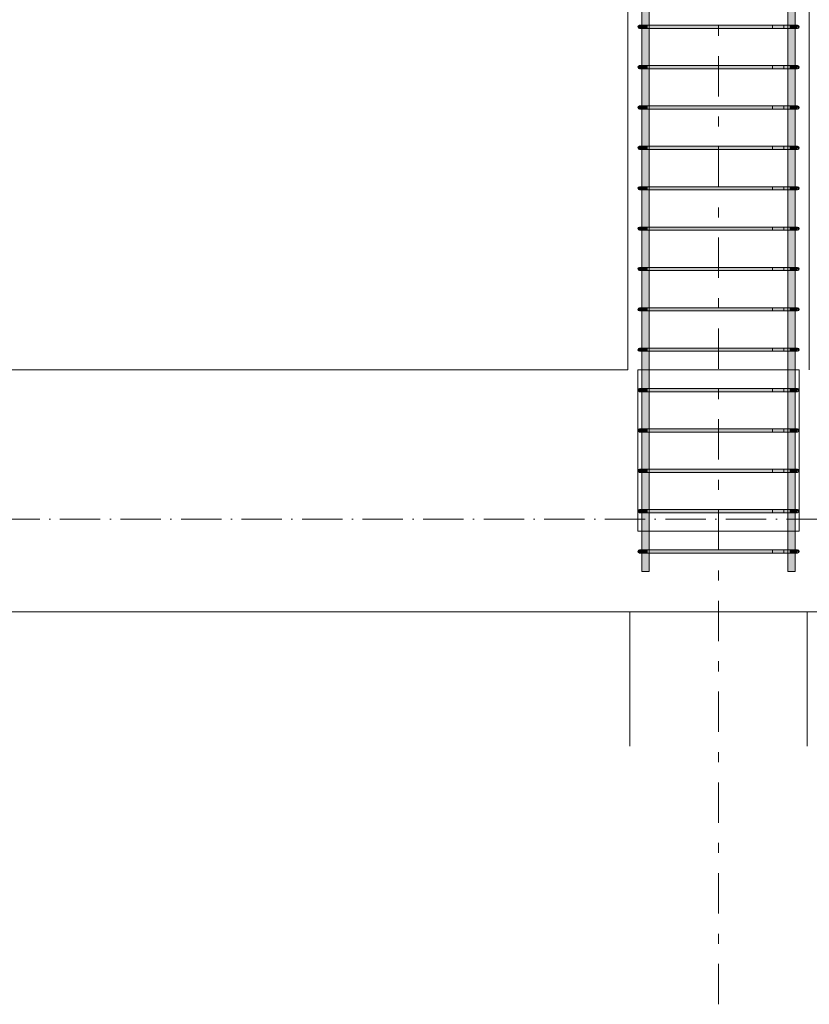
# Model space of a CAD drawing. Header units: millimetres. Extents: x -25607 to 9385, y 1894 to 10168.
# Tile 22 of 181: x -19703 to -17745, y 4798 to 7238. Entities that reach past the tile are written whole.
import ezdxf

# ---------------------------------------------------------------- set-up
doc = ezdxf.new("R2010")
doc.units = ezdxf.units.MM
doc.linetypes.add('Čerchovaná', pattern=[150, 100, -25, 0, -25])
doc.linetypes.add('Čára osnovy', pattern=[225, 100, -50, 25, -50])
for name, color, linetype, lineweight in [('A-FLOR-LEVL', 51, 'Continuous', 5), ('S-BEAM', 12, 'Continuous', 9), ('S-COLS', 52, 'Continuous', 9), ('S-GRID', 1, 'Continuous', 5), ('S-RBAR', 171, 'Continuous', 5)]:
    doc.layers.add(name, color=color, linetype=linetype, lineweight=lineweight)

msp = doc.modelspace()

# ---------------------------------------------------------------- hatches: boundary and pattern name
at = {"layer": 'S-RBAR'}
h = msp.add_hatch(color=7, dxfattribs=at)
h.paths.add_polyline_path([(-18150.1, 5870), (-18141.9, 5870), (-18141.9, 5916), (-18159.9, 5916), (-18159.9, 5870), (-18153.7, 5870)])
h.paths.add_polyline_path([(-18153.7, 5924), (-18141.9, 5924), (-18141.9, 6016), (-18159.9, 6016), (-18159.9, 5924), (-18156.9, 5924)])
h.paths.add_polyline_path([(-18141.9, 6024), (-18141.9, 6116), (-18159.9, 6116), (-18159.9, 6024), (-18146, 6024)])
h.paths.add_polyline_path([(-18159.9, 6124), (-18141.9, 6124), (-18141.9, 6216), (-18159.9, 6216), (-18159.9, 6171.7)])
h.paths.add_polyline_path([(-18159.9, 6224), (-18141.9, 6224), (-18141.9, 6316), (-18159.9, 6316), (-18159.9, 6232.9)])
h.paths.add_polyline_path([(-18159.9, 6324), (-18141.9, 6324), (-18141.9, 6416), (-18159.9, 6416), (-18159.9, 6324.7)])
h.paths.add_polyline_path([(-18141.9, 6424), (-18141.9, 6516), (-18159.9, 6516), (-18159.9, 6424), (-18146, 6424)])
h.paths.add_polyline_path([(-18159.9, 6524), (-18141.9, 6524), (-18141.9, 6616), (-18159.9, 6616), (-18159.9, 6538.8)])
h.paths.add_polyline_path([(-18159.9, 6624), (-18141.9, 6624), (-18141.9, 6716), (-18159.9, 6716), (-18159.9, 6661.2)])
h.paths.add_polyline_path([(-18141.9, 6724), (-18141.9, 6816), (-18159.9, 6816), (-18159.9, 6724), (-18146, 6724)])
h.paths.add_polyline_path([(-18159.9, 6824), (-18141.9, 6824), (-18141.9, 6916), (-18159.9, 6916), (-18159.9, 6844.7)])
h.paths.add_polyline_path([(-18159.9, 6924), (-18141.9, 6924), (-18141.9, 7016), (-18159.9, 7016), (-18159.9, 6936.5)])
h.paths.add_polyline_path([(-18159.9, 7024), (-18141.9, 7024), (-18141.9, 7116), (-18159.9, 7116), (-18159.9, 7028.3)])
h.paths.add_polyline_path([(-18159.9, 7124), (-18141.9, 7124), (-18141.9, 7216), (-18159.9, 7216), (-18159.9, 7150.7)])
h.paths.add_polyline_path([(-18159.9, 7224), (-18141.9, 7224), (-18141.9, 7316), (-18159.9, 7316), (-18159.9, 7242.4)])
h.paths.add_polyline_path([(-18159.9, 7324), (-18141.9, 7324), (-18141.9, 7416), (-18159.9, 7416), (-18159.9, 7334.2)])
h.paths.add_polyline_path([(-18153.7, 7424), (-18141.9, 7424), (-18141.9, 7516), (-18159.9, 7516), (-18159.9, 7424), (-18156.9, 7424)])
h.paths.add_polyline_path([(-18141.9, 7524), (-18141.9, 7616), (-18159.9, 7616), (-18159.9, 7524), (-18146, 7524)])
h.paths.add_polyline_path([(-18159.9, 7624), (-18141.9, 7624), (-18141.9, 7716), (-18159.9, 7716), (-18159.9, 7640.1)])
h.paths.add_polyline_path([(-18153.7, 7724), (-18141.9, 7724), (-18141.9, 7816), (-18159.9, 7816), (-18159.9, 7724), (-18156.9, 7724)])
h.paths.add_polyline_path([(-18141.9, 7824), (-18141.9, 7916), (-18159.9, 7916), (-18159.9, 7824), (-18146, 7824)])
h.paths.add_polyline_path([(-18159.9, 7924), (-18141.9, 7924), (-18141.9, 8016), (-18159.9, 8016), (-18159.9, 7946.1)])
h.paths.add_polyline_path([(-18159.9, 8024), (-18141.9, 8024), (-18141.9, 8116), (-18159.9, 8116), (-18159.9, 8037.8)])
h.paths.add_polyline_path([(-18159.9, 8124), (-18141.9, 8124), (-18141.9, 8216), (-18159.9, 8216), (-18159.9, 8129.6)])
h.paths.add_polyline_path([(-18146, 8224), (-18141.9, 8224), (-18141.9, 8316), (-18159.9, 8316), (-18159.9, 8224), (-18149.8, 8224)])
h.paths.add_polyline_path([(-18159.9, 8324), (-18141.9, 8324), (-18141.9, 8416), (-18159.9, 8416), (-18159.9, 8343.7)])
h.paths.add_polyline_path([(-18159.9, 8424), (-18141.9, 8424), (-18141.9, 8516), (-18159.9, 8516), (-18159.9, 8435.5)])
h.paths.add_polyline_path([(-18159.9, 8524), (-18141.9, 8524), (-18141.9, 8616), (-18159.9, 8616), (-18159.9, 8527.3)])
h.paths.add_polyline_path([(-18141.9, 8624), (-18141.9, 8660), (-18159.9, 8660), (-18159.9, 8624), (-18146, 8624)])
h = msp.add_hatch(color=7, dxfattribs=at)
h.paths.add_polyline_path([(-17791.1, 5870), (-17780.1, 5870), (-17780.1, 5916), (-17798.1, 5916), (-17798.1, 5870), (-17794, 5870)])
h.paths.add_polyline_path([(-17780.1, 5924), (-17780.1, 6016), (-17798.1, 6016), (-17798.1, 5924), (-17783.1, 5924)])
h.paths.add_polyline_path([(-17794, 6024), (-17780.1, 6024), (-17780.1, 6116), (-17798.1, 6116), (-17798.1, 6024)])
h.paths.add_polyline_path([(-17780.1, 6124), (-17780.1, 6216), (-17798.1, 6216), (-17798.1, 6124), (-17783.1, 6124)])
h.paths.add_polyline_path([(-17780.1, 6224), (-17780.1, 6316), (-17798.1, 6316), (-17798.1, 6224), (-17783.1, 6224)])
h.paths.add_polyline_path([(-17786.3, 6324), (-17780.1, 6324), (-17780.1, 6416), (-17798.1, 6416), (-17798.1, 6324), (-17790.2, 6324)])
h.paths.add_polyline_path([(-17790.2, 6424), (-17780.1, 6424), (-17780.1, 6516), (-17798.1, 6516), (-17798.1, 6424), (-17791.1, 6424)])
h.paths.add_polyline_path([(-17780.1, 6524), (-17780.1, 6616), (-17798.1, 6616), (-17798.1, 6524), (-17783.1, 6524)])
h.paths.add_polyline_path([(-17780.1, 6624), (-17780.1, 6716), (-17798.1, 6716), (-17798.1, 6624), (-17783.1, 6624)])
h.paths.add_polyline_path([(-17794, 6724), (-17780.1, 6724), (-17780.1, 6816), (-17798.1, 6816), (-17798.1, 6724)])
h.paths.add_polyline_path([(-17780.1, 6824), (-17780.1, 6916), (-17798.1, 6916), (-17798.1, 6824), (-17783.1, 6824)])
h.paths.add_polyline_path([(-17791.1, 6924), (-17780.1, 6924), (-17780.1, 7016), (-17798.1, 7016), (-17798.1, 6924), (-17794, 6924)])
h.paths.add_polyline_path([(-17780.1, 7024), (-17780.1, 7116), (-17798.1, 7116), (-17798.1, 7024), (-17783.1, 7024)])
h.paths.add_polyline_path([(-17798.1, 7124), (-17780.1, 7124), (-17780.1, 7216), (-17798.1, 7216), (-17798.1, 7150.7)])
h.paths.add_polyline_path([(-17780.1, 7224), (-17780.1, 7316), (-17798.1, 7316), (-17798.1, 7224), (-17783.1, 7224)])
h.paths.add_polyline_path([(-17790.2, 7324), (-17780.1, 7324), (-17780.1, 7416), (-17798.1, 7416), (-17798.1, 7324), (-17791.1, 7324)])
h.paths.add_polyline_path([(-17786.3, 7424), (-17780.1, 7424), (-17780.1, 7516), (-17798.1, 7516), (-17798.1, 7424), (-17790.2, 7424)])
h.paths.add_polyline_path([(-17783.1, 7524), (-17780.1, 7524), (-17780.1, 7616), (-17798.1, 7616), (-17798.1, 7524), (-17786.3, 7524)])
h.paths.add_polyline_path([(-17783.1, 7624), (-17780.1, 7624), (-17780.1, 7716), (-17798.1, 7716), (-17798.1, 7624), (-17786.3, 7624)])
h.paths.add_polyline_path([(-17780.1, 7724), (-17780.1, 7816), (-17798.1, 7816), (-17798.1, 7724), (-17783.1, 7724)])
h.paths.add_polyline_path([(-17794, 7824), (-17780.1, 7824), (-17780.1, 7916), (-17798.1, 7916), (-17798.1, 7824)])
h.paths.add_polyline_path([(-17780.1, 7924), (-17780.1, 8016), (-17798.1, 8016), (-17798.1, 7924), (-17783.1, 7924)])
h.paths.add_polyline_path([(-17791.1, 8024), (-17780.1, 8024), (-17780.1, 8116), (-17798.1, 8116), (-17798.1, 8024), (-17794, 8024)])
h.paths.add_polyline_path([(-17780.1, 8124), (-17780.1, 8216), (-17798.1, 8216), (-17798.1, 8124), (-17783.1, 8124)])
h.paths.add_polyline_path([(-17798.1, 8224), (-17780.1, 8224), (-17780.1, 8316), (-17798.1, 8316), (-17798.1, 8252)])
h.paths.add_polyline_path([(-17780.1, 8324), (-17780.1, 8416), (-17798.1, 8416), (-17798.1, 8324), (-17783.1, 8324)])
h.paths.add_polyline_path([(-17780.1, 8424), (-17780.1, 8516), (-17798.1, 8516), (-17798.1, 8424), (-17783.1, 8424)])
h.paths.add_polyline_path([(-17786.3, 8524), (-17780.1, 8524), (-17780.1, 8616), (-17798.1, 8616), (-17798.1, 8524), (-17790.2, 8524)])
h.paths.add_polyline_path([(-17783.1, 8624), (-17780.1, 8624), (-17780.1, 8660), (-17798.1, 8660), (-17798.1, 8624), (-17786.3, 8624)])
for points in [[(-18167, 7216.1), (-18166, 7224), (-18168, 7223.5), (-18169.5, 7222), (-18170, 7220), (-18169.5, 7218), (-18168, 7216.5)], [(-18165.2, 7216), (-18146, 7216), (-18146, 7224), (-18166, 7224), (-18166, 7216)], [(-18099.7, 7216), (-17794, 7216), (-17794, 7224), (-18146, 7224), (-18146, 7216), (-18138.3, 7216)], [(-17775.5, 7216), (-17774, 7216.1), (-17774, 7224), (-17794, 7224), (-17794, 7216), (-17777.7, 7216)], [(-17773, 7216.1), (-17772, 7216.5), (-17770.5, 7218), (-17770, 7220), (-17770.5, 7222), (-17772, 7223.5), (-17774, 7224), (-17773.3, 7219)], [(-18167, 7116.1), (-18166, 7124), (-18168, 7123.5), (-18169.5, 7122), (-18170, 7120), (-18169.5, 7118), (-18168, 7116.5)], [(-18165.2, 7116), (-18146, 7116), (-18146, 7124), (-18166, 7124), (-18166, 7116)], [(-18022.5, 7116), (-17794, 7116), (-17794, 7124), (-18146, 7124), (-18146, 7116), (-18099.7, 7116)], [(-17775.5, 7116), (-17774, 7116.1), (-17774, 7124), (-17794, 7124), (-17794, 7116), (-17777.7, 7116)], [(-17773, 7116.1), (-17772, 7116.5), (-17770.5, 7118), (-17770, 7120), (-17770.5, 7122), (-17772, 7123.5), (-17774, 7124), (-17773.3, 7119)], [(-18167, 7016.1), (-18166, 7024), (-18168, 7023.5), (-18169.5, 7022), (-18170, 7020), (-18169.5, 7018), (-18168, 7016.5)], [(-18165.2, 7016), (-18146, 7016), (-18146, 7024), (-18166, 7024), (-18166, 7016)], [(-18099.7, 7016), (-17794, 7016), (-17794, 7024), (-18146, 7024), (-18146, 7016), (-18138.3, 7016)], [(-17775.5, 7016), (-17774, 7016.1), (-17774, 7024), (-17794, 7024), (-17794, 7016), (-17777.7, 7016)], [(-17773, 7016.1), (-17772, 7016.5), (-17770.5, 7018), (-17770, 7020), (-17770.5, 7022), (-17772, 7023.5), (-17774, 7024), (-17773.3, 7019)], [(-18167, 6916.1), (-18166, 6924), (-18168, 6923.5), (-18169.5, 6922), (-18170, 6920), (-18169.5, 6918), (-18168, 6916.5)], [(-18149.8, 6916), (-18146, 6916), (-18146, 6924), (-18166, 6924), (-18166, 6916), (-18150.1, 6916)], [(-18099.7, 6916), (-17794, 6916), (-17794, 6924), (-18146, 6924), (-18146, 6916), (-18138.3, 6916)], [(-17775.5, 6916), (-17774, 6916.1), (-17774, 6924), (-17794, 6924), (-17794, 6916), (-17777.7, 6916)], [(-17773, 6916.1), (-17772, 6916.5), (-17770.5, 6918), (-17770, 6920), (-17770.5, 6922), (-17772, 6923.5), (-17774, 6924), (-17773.3, 6919)], [(-18167, 6816.1), (-18166, 6824), (-18168, 6823.5), (-18169.5, 6822), (-18170, 6820), (-18169.5, 6818), (-18168, 6816.5)], [(-18165.2, 6816), (-18146, 6816), (-18146, 6824), (-18166, 6824), (-18166, 6816)], [(-18022.5, 6816), (-17794, 6816), (-17794, 6824), (-18146, 6824), (-18146, 6816), (-18099.7, 6816)], [(-17775.5, 6816), (-17774, 6816.1), (-17774, 6824), (-17794, 6824), (-17794, 6816), (-17777.7, 6816)], [(-17773, 6816.1), (-17772, 6816.5), (-17770.5, 6818), (-17770, 6820), (-17770.5, 6822), (-17772, 6823.5), (-17774, 6824), (-17773.3, 6819)], [(-18167, 6716.1), (-18166, 6724), (-18168, 6723.5), (-18169.5, 6722), (-18170, 6720), (-18169.5, 6718), (-18168, 6716.5)], [(-18166, 6716), (-18146, 6716), (-18146, 6724), (-18166, 6724), (-18166, 6716.1)], [(-18099.7, 6716), (-17794, 6716), (-17794, 6724), (-18146, 6724), (-18146, 6716), (-18138.3, 6716)], [(-17775.5, 6716), (-17774, 6716.1), (-17774, 6724), (-17794, 6724), (-17794, 6716), (-17777.7, 6716)], [(-17773, 6716.1), (-17772, 6716.5), (-17770.5, 6718), (-17770, 6720), (-17770.5, 6722), (-17772, 6723.5), (-17774, 6724), (-17773.3, 6719)], [(-18167, 6616.1), (-18166, 6624), (-18168, 6623.5), (-18169.5, 6622), (-18170, 6620), (-18169.5, 6618), (-18168, 6616.5)], [(-18149.8, 6616), (-18146, 6616), (-18146, 6624), (-18166, 6624), (-18166, 6616), (-18150.1, 6616)], [(-18022.5, 6616), (-17794, 6616), (-17794, 6624), (-18146, 6624), (-18146, 6616), (-18099.7, 6616)], [(-17775.5, 6616), (-17774, 6616.1), (-17774, 6624), (-17794, 6624), (-17794, 6616), (-17777.7, 6616)], [(-17773, 6616.1), (-17772, 6616.5), (-17770.5, 6618), (-17770, 6620), (-17770.5, 6622), (-17772, 6623.5), (-17774, 6624), (-17773.3, 6619)], [(-18167, 6516.1), (-18166, 6524), (-18168, 6523.5), (-18169.5, 6522), (-18170, 6520), (-18169.5, 6518), (-18168, 6516.5)], [(-18165.2, 6516), (-18146, 6516), (-18146, 6524), (-18166, 6524), (-18166, 6516)], [(-18099.7, 6516), (-17794, 6516), (-17794, 6524), (-18146, 6524), (-18146, 6516), (-18138.3, 6516)], [(-17775.5, 6516), (-17774, 6516.1), (-17774, 6524), (-17794, 6524), (-17794, 6516), (-17777.7, 6516)], [(-17773, 6516.1), (-17772, 6516.5), (-17770.5, 6518), (-17770, 6520), (-17770.5, 6522), (-17772, 6523.5), (-17774, 6524), (-17773.3, 6519)], [(-18167, 6416.1), (-18166, 6424), (-18168, 6423.5), (-18169.5, 6422), (-18170, 6420), (-18169.5, 6418), (-18167.8, 6416.5)], [(-18149.8, 6416), (-18146, 6416), (-18146, 6424), (-18166, 6424), (-18166, 6416), (-18150.1, 6416)], [(-17794, 6416), (-17794, 6424), (-18146, 6424), (-18146, 6416), (-17868.2, 6416)], [(-17794, 6416), (-17774, 6416.1), (-17774, 6424), (-17794, 6424), (-17794, 6416.5)], [(-17773, 6416.1), (-17772, 6416.5), (-17770.5, 6418), (-17770, 6420), (-17770.5, 6422), (-17772, 6423.5), (-17774, 6424), (-17773, 6416.5)], [(-18167, 6316.1), (-18166, 6324), (-18168, 6323.5), (-18169.5, 6322), (-18170, 6320), (-18169.5, 6318), (-18168, 6316.5)], [(-18165.2, 6316), (-18146, 6316), (-18146, 6324), (-18166, 6324), (-18166, 6316)], [(-18099.7, 6316), (-17794, 6316), (-17794, 6324), (-18146, 6324), (-18146, 6316), (-18138.3, 6316)], [(-17775.5, 6316), (-17774, 6316.1), (-17774, 6324), (-17794, 6324), (-17794, 6316), (-17777.7, 6316)], [(-17773, 6316.1), (-17772, 6316.5), (-17770.5, 6318), (-17770, 6320), (-17770.5, 6322), (-17772, 6323.5), (-17774, 6324), (-17773.3, 6319)], [(-18167, 6216.1), (-18166, 6224), (-18168, 6223.5), (-18169.5, 6222), (-18170, 6220), (-18169.5, 6218), (-18168, 6216.5)], [(-18149.8, 6216), (-18146, 6216), (-18146, 6224), (-18166, 6224), (-18166, 6216), (-18150.1, 6216)], [(-18099.7, 6216), (-17794, 6216), (-17794, 6224), (-18146, 6224), (-18146, 6216), (-18138.3, 6216)], [(-17775.5, 6216), (-17774, 6216.1), (-17774, 6224), (-17794, 6224), (-17794, 6216), (-17777.7, 6216)], [(-17773, 6216.1), (-17772, 6216.5), (-17770.5, 6218), (-17770, 6220), (-17770.5, 6222), (-17772, 6223.5), (-17774, 6224), (-17773.3, 6219)], [(-18167, 6116.1), (-18166, 6124), (-18168, 6123.5), (-18169.5, 6122), (-18170, 6120), (-18169.5, 6118), (-18168, 6116.5)], [(-18165.2, 6116), (-18146, 6116), (-18146, 6124), (-18166, 6124), (-18166, 6116)], [(-18022.5, 6116), (-17794, 6116), (-17794, 6124), (-18146, 6124), (-18146, 6116), (-18099.7, 6116)], [(-17775.5, 6116), (-17774, 6116.1), (-17774, 6124), (-17794, 6124), (-17794, 6116), (-17777.7, 6116)], [(-17773, 6116.1), (-17772, 6116.5), (-17770.5, 6118), (-17770, 6120), (-17770.5, 6122), (-17772, 6123.5), (-17774, 6124), (-17773.3, 6119)], [(-18167, 6016.1), (-18166, 6024), (-18168, 6023.5), (-18169.5, 6022), (-18170, 6020), (-18169.5, 6018), (-18168, 6016.5)], [(-18149.8, 6016), (-18146, 6016), (-18146, 6024), (-18166, 6024), (-18166, 6016), (-18150.1, 6016)], [(-18099.7, 6016), (-17794, 6016), (-17794, 6024), (-18146, 6024), (-18146, 6016), (-18138.3, 6016)], [(-17774.8, 6016), (-17774, 6016.1), (-17774, 6024), (-17794, 6024), (-17794, 6016), (-17775.5, 6016)], [(-17773, 6016.1), (-17772, 6016.5), (-17770.5, 6018), (-17770, 6020), (-17770.5, 6022), (-17772, 6023.5), (-17774, 6024), (-17773.3, 6018.8)], [(-18167, 5916.1), (-18166, 5924), (-18168, 5923.5), (-18169.5, 5922), (-18170, 5920), (-18169.5, 5918), (-18168, 5916.5)], [(-18149.8, 5916), (-18146, 5916), (-18146, 5924), (-18166, 5924), (-18166, 5916), (-18150.1, 5916)], [(-18022.5, 5916), (-17794, 5916), (-17794, 5924), (-18146, 5924), (-18146, 5916), (-18099.7, 5916)], [(-17775.5, 5916), (-17774, 5916.1), (-17774, 5924), (-17794, 5924), (-17794, 5916), (-17777.7, 5916)], [(-17773, 5916.1), (-17772, 5916.5), (-17770.5, 5918), (-17770, 5920), (-17770.5, 5922), (-17772, 5923.5), (-17774, 5924), (-17773.3, 5919)]]:
    msp.add_hatch(color=7, dxfattribs=at).paths.add_polyline_path(points)

# ---------------------------------------------------------------- linework, layer by layer
at = {"layer": 'A-FLOR-LEVL', "linetype": 'Čerchovaná'}
msp.add_line((-25606.8, 6000), (-4574.7, 6000), dxfattribs=at)
at = {"layer": 'S-BEAM'}
for p, q in [((-24130, 6370), (-18195, 6370)), ((-18195, 6370), (-23815, 6370)), ((-18170, 6370), (-17770, 6370)), ((-18170, 5970), (-18170, 6370)), ((-17770, 6370), (-17770, 5970)), ((-17770, 5970), (-18170, 5970)), ((-5214.6, 5770), (-24630, 5770)), ((-5900, 5770), (-24130, 5770))]:
    msp.add_line(p, q, dxfattribs=at)
at = {"layer": 'S-COLS'}
for p, q in [((-18195, 8670), (-18195, 6370)), ((-18195, 6370), (-18195, 8670)), ((-17745, 8670), (-17745, 6370)), ((-17745, 8670), (-17745, 6370))]:
    msp.add_line(p, q, dxfattribs=at)
at = {"layer": 'S-COLS', "color": 9}
for p, q in [((-18190, 5770), (-18190, 5437.7)), ((-18190, 5437.7), (-18190, 5770)), ((-17750, 5770), (-18190, 5770)), ((-18190, 5770), (-17750, 5770)), ((-17750, 5770), (-17750, 5437.7)), ((-17750, 5770), (-17750, 5437.7))]:
    msp.add_line(p, q, dxfattribs=at)
at = {"layer": 'S-GRID', "linetype": 'Čára osnovy', "lineweight": 9}
msp.add_line((-17970, 4797.8), (-17970, 9992.7), dxfattribs=at)
at = {"layer": 'S-RBAR'}
for p, q in [((-18159.9, 5870), (-18159.9, 8660)), ((-18159.9, 5870), (-18159.9, 8660)), ((-18141.9, 5870), (-18141.9, 8660)), ((-18141.9, 5870), (-18141.9, 8660)), ((-17798.1, 5870), (-17798.1, 8660)), ((-17798.1, 5870), (-17798.1, 8660)), ((-17780.1, 5870), (-17780.1, 8660)), ((-17780.1, 5870), (-17780.1, 8660)), ((-18146, 7224), (-18166, 7224)), ((-18146, 7224), (-18166, 7224)), ((-17794, 7224), (-18146, 7224)), ((-18146, 7224), (-17794, 7224)), ((-17808.1, 7224), (-17836.4, 7224)), ((-17836.4, 7224), (-17836.4, 7216)), ((-17808.1, 7224), (-17779.9, 7224)), ((-17808.1, 7216), (-17808.1, 7224)), ((-17774, 7224), (-17808.1, 7224)), ((-17774, 7224), (-17794, 7224)), ((-17774, 7224), (-17794, 7224)), ((-17774, 7224), (-17779.9, 7224)), ((-18146, 7216), (-18166, 7216)), ((-18146, 7216), (-18166, 7216)), ((-17794, 7216), (-18146, 7216)), ((-18146, 7216), (-17794, 7216)), ((-17808.1, 7216), (-17836.4, 7216)), ((-17808.1, 7216), (-17779.9, 7216)), ((-17774, 7216), (-17808.1, 7216)), ((-17779.9, 7216), (-17794, 7216)), ((-17774, 7216), (-17794, 7216)), ((-17774.7, 7216), (-17779.9, 7216)), ((-17774.7, 7216), (-17779.9, 7216)), ((-18146, 7124), (-18166, 7124)), ((-18146, 7124), (-18166, 7124)), ((-18146, 7116), (-18166, 7116)), ((-18146, 7116), (-18166, 7116)), ((-17794, 7124), (-18146, 7124)), ((-18146, 7124), (-17794, 7124)), ((-17794, 7116), (-18146, 7116)), ((-18146, 7116), (-17794, 7116)), ((-17808.1, 7124), (-17836.4, 7124)), ((-17836.4, 7124), (-17836.4, 7116)), ((-17808.1, 7116), (-17836.4, 7116)), ((-17808.1, 7124), (-17779.9, 7124)), ((-17808.1, 7116), (-17808.1, 7124)), ((-17774, 7124), (-17808.1, 7124)), ((-17808.1, 7116), (-17779.9, 7116)), ((-17774, 7116), (-17808.1, 7116)), ((-17774, 7124), (-17794, 7124)), ((-17774, 7124), (-17794, 7124)), ((-17779.9, 7116), (-17794, 7116)), ((-17774, 7116), (-17794, 7116)), ((-17774, 7124), (-17779.9, 7124)), ((-17774.7, 7116), (-17779.9, 7116)), ((-17774.7, 7116), (-17779.9, 7116)), ((-18146, 7024), (-18166, 7024)), ((-18146, 7024), (-18166, 7024)), ((-18146, 7016), (-18166, 7016)), ((-18146, 7016), (-18166, 7016)), ((-17794, 7024), (-18146, 7024)), ((-18146, 7024), (-17794, 7024)), ((-17794, 7016), (-18146, 7016)), ((-18146, 7016), (-17794, 7016)), ((-17808.1, 7024), (-17836.4, 7024)), ((-17836.4, 7024), (-17836.4, 7016)), ((-17808.1, 7016), (-17836.4, 7016)), ((-17808.1, 7024), (-17779.9, 7024)), ((-17808.1, 7016), (-17808.1, 7024)), ((-17774, 7024), (-17808.1, 7024)), ((-17808.1, 7016), (-17779.9, 7016)), ((-17774, 7016), (-17808.1, 7016)), ((-17774, 7024), (-17794, 7024)), ((-17774, 7024), (-17794, 7024)), ((-17779.9, 7016), (-17794, 7016)), ((-17774, 7016), (-17794, 7016)), ((-17774, 7024), (-17779.9, 7024)), ((-17774.7, 7016), (-17779.9, 7016)), ((-17774.7, 7016), (-17779.9, 7016)), ((-18146, 6924), (-18166, 6924)), ((-18146, 6924), (-18166, 6924)), ((-18146, 6916), (-18166, 6916)), ((-18146, 6916), (-18166, 6916)), ((-17794, 6924), (-18146, 6924)), ((-18146, 6924), (-17794, 6924)), ((-17794, 6916), (-18146, 6916)), ((-18146, 6916), (-17794, 6916)), ((-17808.1, 6924), (-17836.4, 6924)), ((-17836.4, 6924), (-17836.4, 6916)), ((-17808.1, 6916), (-17836.4, 6916)), ((-17808.1, 6924), (-17779.9, 6924)), ((-17808.1, 6916), (-17808.1, 6924)), ((-17774, 6924), (-17808.1, 6924)), ((-17808.1, 6916), (-17779.9, 6916)), ((-17774, 6916), (-17808.1, 6916)), ((-17774, 6924), (-17794, 6924)), ((-17774, 6924), (-17794, 6924)), ((-17779.9, 6916), (-17794, 6916)), ((-17774, 6916), (-17794, 6916)), ((-17774, 6924), (-17779.9, 6924)), ((-17774.7, 6916), (-17779.9, 6916)), ((-17774.7, 6916), (-17779.9, 6916)), ((-18146, 6824), (-18166, 6824)), ((-18146, 6824), (-18166, 6824)), ((-18146, 6816), (-18166, 6816)), ((-18146, 6816), (-18166, 6816)), ((-17794, 6824), (-18146, 6824)), ((-18146, 6824), (-17794, 6824)), ((-17794, 6816), (-18146, 6816)), ((-18146, 6816), (-17794, 6816)), ((-17808.1, 6824), (-17836.4, 6824)), ((-17836.4, 6824), (-17836.4, 6816)), ((-17808.1, 6816), (-17836.4, 6816)), ((-17808.1, 6824), (-17779.9, 6824)), ((-17808.1, 6816), (-17808.1, 6824)), ((-17774, 6824), (-17808.1, 6824)), ((-17808.1, 6816), (-17779.9, 6816)), ((-17774, 6816), (-17808.1, 6816)), ((-17774, 6824), (-17794, 6824)), ((-17774, 6824), (-17794, 6824)), ((-17779.9, 6816), (-17794, 6816)), ((-17774, 6816), (-17794, 6816)), ((-17774, 6824), (-17779.9, 6824)), ((-17774.7, 6816), (-17779.9, 6816)), ((-17774.7, 6816), (-17779.9, 6816)), ((-18146, 6724), (-18166, 6724)), ((-18146, 6724), (-18166, 6724)), ((-18146, 6716), (-18166, 6716)), ((-18146, 6716), (-18166, 6716)), ((-17794, 6724), (-18146, 6724)), ((-18146, 6724), (-17794, 6724)), ((-17794, 6716), (-18146, 6716)), ((-18146, 6716), (-17794, 6716)), ((-17808.1, 6724), (-17836.4, 6724)), ((-17836.4, 6724), (-17836.4, 6716)), ((-17808.1, 6716), (-17836.4, 6716)), ((-17808.1, 6724), (-17779.9, 6724)), ((-17808.1, 6716), (-17808.1, 6724)), ((-17774, 6724), (-17808.1, 6724)), ((-17808.1, 6716), (-17779.9, 6716)), ((-17774, 6716), (-17808.1, 6716)), ((-17774, 6724), (-17794, 6724)), ((-17774, 6724), (-17794, 6724)), ((-17779.9, 6716), (-17794, 6716)), ((-17774, 6716), (-17794, 6716)), ((-17774, 6724), (-17779.9, 6724)), ((-17774.7, 6716), (-17779.9, 6716)), ((-17774.7, 6716), (-17779.9, 6716)), ((-18146, 6624), (-18166, 6624)), ((-18146, 6624), (-18166, 6624)), ((-18146, 6616), (-18166, 6616)), ((-18146, 6616), (-18166, 6616)), ((-17794, 6624), (-18146, 6624)), ((-18146, 6624), (-17794, 6624)), ((-17794, 6616), (-18146, 6616)), ((-18146, 6616), (-17794, 6616)), ((-17808.1, 6624), (-17836.4, 6624)), ((-17836.4, 6624), (-17836.4, 6616)), ((-17808.1, 6616), (-17836.4, 6616)), ((-17808.1, 6624), (-17779.9, 6624)), ((-17808.1, 6616), (-17808.1, 6624)), ((-17774, 6624), (-17808.1, 6624)), ((-17808.1, 6616), (-17779.9, 6616)), ((-17774, 6616), (-17808.1, 6616)), ((-17774, 6624), (-17794, 6624)), ((-17774, 6624), (-17794, 6624)), ((-17779.9, 6616), (-17794, 6616)), ((-17774, 6616), (-17794, 6616)), ((-17774, 6624), (-17779.9, 6624)), ((-17774.7, 6616), (-17779.9, 6616)), ((-17774.7, 6616), (-17779.9, 6616)), ((-18146, 6524), (-18166, 6524)), ((-18146, 6524), (-18166, 6524)), ((-18146, 6516), (-18166, 6516)), ((-18146, 6516), (-18166, 6516)), ((-17794, 6524), (-18146, 6524)), ((-18146, 6524), (-17794, 6524)), ((-17794, 6516), (-18146, 6516)), ((-18146, 6516), (-17794, 6516)), ((-17808.1, 6524), (-17836.4, 6524)), ((-17836.4, 6524), (-17836.4, 6516)), ((-17808.1, 6516), (-17836.4, 6516)), ((-17808.1, 6524), (-17779.9, 6524)), ((-17808.1, 6516), (-17808.1, 6524)), ((-17774, 6524), (-17808.1, 6524)), ((-17808.1, 6516), (-17779.9, 6516)), ((-17774, 6516), (-17808.1, 6516)), ((-17774, 6524), (-17794, 6524)), ((-17774, 6524), (-17794, 6524)), ((-17779.9, 6516), (-17794, 6516)), ((-17774, 6516), (-17794, 6516)), ((-17774, 6524), (-17779.9, 6524)), ((-17774.7, 6516), (-17779.9, 6516)), ((-17774.7, 6516), (-17779.9, 6516)), ((-18146, 6424), (-18166, 6424)), ((-18146, 6424), (-18166, 6424)), ((-17794, 6424), (-18146, 6424)), ((-18146, 6424), (-17794, 6424)), ((-17808.1, 6424), (-17836.4, 6424)), ((-17836.4, 6424), (-17836.4, 6416)), ((-17808.1, 6424), (-17779.9, 6424)), ((-17808.1, 6416), (-17808.1, 6424)), ((-17774, 6424), (-17808.1, 6424)), ((-17774, 6424), (-17794, 6424)), ((-17774, 6424), (-17794, 6424)), ((-17774, 6424), (-17779.9, 6424)), ((-18146, 6416), (-18166, 6416)), ((-18146, 6416), (-18166, 6416)), ((-17794, 6416), (-18146, 6416)), ((-18146, 6416), (-17794, 6416)), ((-17808.1, 6416), (-17836.4, 6416)), ((-17808.1, 6416), (-17779.9, 6416)), ((-17774, 6416), (-17808.1, 6416)), ((-17779.9, 6416), (-17794, 6416)), ((-17774, 6416), (-17794, 6416)), ((-17774.7, 6416), (-17779.9, 6416)), ((-17774.7, 6416), (-17779.9, 6416)), ((-18146, 6324), (-18166, 6324)), ((-18146, 6324), (-18166, 6324)), ((-17794, 6324), (-18146, 6324)), ((-18146, 6324), (-17794, 6324)), ((-17808.1, 6324), (-17836.4, 6324)), ((-17836.4, 6324), (-17836.4, 6316)), ((-17808.1, 6324), (-17779.9, 6324)), ((-17808.1, 6316), (-17808.1, 6324)), ((-17774, 6324), (-17808.1, 6324)), ((-17774, 6324), (-17794, 6324)), ((-17774, 6324), (-17794, 6324)), ((-17774, 6324), (-17779.9, 6324)), ((-18146, 6316), (-18166, 6316)), ((-18146, 6316), (-18166, 6316)), ((-17794, 6316), (-18146, 6316)), ((-18146, 6316), (-17794, 6316)), ((-17808.1, 6316), (-17836.4, 6316)), ((-17808.1, 6316), (-17779.9, 6316)), ((-17774, 6316), (-17808.1, 6316)), ((-17779.9, 6316), (-17794, 6316)), ((-17774, 6316), (-17794, 6316)), ((-17774.7, 6316), (-17779.9, 6316)), ((-17774.7, 6316), (-17779.9, 6316)), ((-18146, 6224), (-18166, 6224)), ((-18146, 6224), (-18166, 6224)), ((-17794, 6224), (-18146, 6224)), ((-18146, 6224), (-17794, 6224)), ((-17808.1, 6224), (-17836.4, 6224)), ((-17836.4, 6224), (-17836.4, 6216)), ((-17808.1, 6224), (-17779.9, 6224)), ((-17808.1, 6216), (-17808.1, 6224)), ((-17774, 6224), (-17808.1, 6224)), ((-17774, 6224), (-17794, 6224)), ((-17774, 6224), (-17794, 6224)), ((-17774, 6224), (-17779.9, 6224)), ((-18146, 6216), (-18166, 6216)), ((-18146, 6216), (-18166, 6216)), ((-17794, 6216), (-18146, 6216)), ((-18146, 6216), (-17794, 6216)), ((-17808.1, 6216), (-17836.4, 6216)), ((-17808.1, 6216), (-17779.9, 6216)), ((-17774, 6216), (-17808.1, 6216)), ((-17779.9, 6216), (-17794, 6216)), ((-17774, 6216), (-17794, 6216)), ((-17774.7, 6216), (-17779.9, 6216)), ((-17774.7, 6216), (-17779.9, 6216)), ((-18146, 6124), (-18166, 6124)), ((-18146, 6124), (-18166, 6124)), ((-18146, 6116), (-18166, 6116)), ((-18146, 6116), (-18166, 6116)), ((-17794, 6124), (-18146, 6124)), ((-18146, 6124), (-17794, 6124)), ((-17794, 6116), (-18146, 6116)), ((-18146, 6116), (-17794, 6116)), ((-17808.1, 6124), (-17836.4, 6124)), ((-17836.4, 6124), (-17836.4, 6116)), ((-17808.1, 6116), (-17836.4, 6116)), ((-17808.1, 6124), (-17779.9, 6124)), ((-17808.1, 6116), (-17808.1, 6124)), ((-17774, 6124), (-17808.1, 6124)), ((-17808.1, 6116), (-17779.9, 6116)), ((-17774, 6116), (-17808.1, 6116)), ((-17774, 6124), (-17794, 6124)), ((-17774, 6124), (-17794, 6124)), ((-17779.9, 6116), (-17794, 6116)), ((-17774, 6116), (-17794, 6116)), ((-17774, 6124), (-17779.9, 6124)), ((-17774.7, 6116), (-17779.9, 6116)), ((-17774.7, 6116), (-17779.9, 6116)), ((-18146, 6024), (-18166, 6024)), ((-18146, 6024), (-18166, 6024)), ((-18146, 6016), (-18166, 6016)), ((-18146, 6016), (-18166, 6016)), ((-17794, 6024), (-18146, 6024)), ((-18146, 6024), (-17794, 6024)), ((-17794, 6016), (-18146, 6016)), ((-18146, 6016), (-17794, 6016)), ((-17808.1, 6024), (-17836.4, 6024)), ((-17836.4, 6024), (-17836.4, 6016)), ((-17808.1, 6016), (-17836.4, 6016)), ((-17808.1, 6024), (-17779.9, 6024)), ((-17808.1, 6016), (-17808.1, 6024)), ((-17774, 6024), (-17808.1, 6024)), ((-17808.1, 6016), (-17779.9, 6016)), ((-17774, 6016), (-17808.1, 6016)), ((-17774, 6024), (-17794, 6024)), ((-17774, 6024), (-17794, 6024)), ((-17779.9, 6016), (-17794, 6016)), ((-17774, 6016), (-17794, 6016)), ((-17774, 6024), (-17779.9, 6024)), ((-17774.7, 6016), (-17779.9, 6016)), ((-17774.7, 6016), (-17779.9, 6016)), ((-18146, 5924), (-18166, 5924)), ((-18146, 5924), (-18166, 5924)), ((-18146, 5916), (-18166, 5916)), ((-18146, 5916), (-18166, 5916)), ((-17794, 5924), (-18146, 5924)), ((-18146, 5924), (-17794, 5924)), ((-17794, 5916), (-18146, 5916)), ((-18146, 5916), (-17794, 5916)), ((-17808.1, 5924), (-17836.4, 5924)), ((-17836.4, 5924), (-17836.4, 5916)), ((-17808.1, 5916), (-17836.4, 5916)), ((-17808.1, 5924), (-17779.9, 5924)), ((-17808.1, 5916), (-17808.1, 5924)), ((-17774, 5924), (-17808.1, 5924)), ((-17808.1, 5916), (-17779.9, 5916)), ((-17774, 5916), (-17808.1, 5916)), ((-17774, 5924), (-17794, 5924)), ((-17774, 5924), (-17794, 5924)), ((-17779.9, 5916), (-17794, 5916)), ((-17774, 5916), (-17794, 5916)), ((-17774, 5924), (-17779.9, 5924)), ((-17774.7, 5916), (-17779.9, 5916)), ((-17774.7, 5916), (-17779.9, 5916)), ((-18141.9, 5870), (-18159.9, 5870)), ((-18141.9, 5870), (-18159.9, 5870)), ((-17780.1, 5870), (-17798.1, 5870)), ((-17780.1, 5870), (-17798.1, 5870))]:
    msp.add_line(p, q, dxfattribs=at)
for centre, start, end in [((-18166, 7220), 90, 270), ((-18166, 7220), 90, 270), ((-17774, 7220), 270, 90), ((-17774, 7220), 270, 90), ((-17774, 7220), 270, 90), ((-18166, 7120), 90, 270), ((-18166, 7120), 90, 270), ((-17774, 7120), 270, 90), ((-17774, 7120), 270, 90), ((-17774, 7120), 270, 90), ((-18166, 7020), 90, 270), ((-18166, 7020), 90, 270), ((-17774, 7020), 270, 90), ((-17774, 7020), 270, 90), ((-17774, 7020), 270, 90), ((-18166, 6920), 90, 270), ((-18166, 6920), 90, 270), ((-17774, 6920), 270, 90), ((-17774, 6920), 270, 90), ((-17774, 6920), 270, 90), ((-18166, 6820), 90, 270), ((-18166, 6820), 90, 270), ((-17774, 6820), 270, 90), ((-17774, 6820), 270, 90), ((-17774, 6820), 270, 90), ((-18166, 6720), 90, 270), ((-18166, 6720), 90, 270), ((-17774, 6720), 270, 90), ((-17774, 6720), 270, 90), ((-17774, 6720), 270, 90), ((-18166, 6620), 90, 270), ((-18166, 6620), 90, 270), ((-17774, 6620), 270, 90), ((-17774, 6620), 270, 90), ((-17774, 6620), 270, 90), ((-18166, 6520), 90, 270), ((-18166, 6520), 90, 270), ((-17774, 6520), 270, 90), ((-17774, 6520), 270, 90), ((-17774, 6520), 270, 90), ((-18166, 6420), 90, 270), ((-18166, 6420), 90, 270), ((-17774, 6420), 270, 90), ((-17774, 6420), 270, 90), ((-17774, 6420), 270, 90), ((-18166, 6320), 90, 270), ((-18166, 6320), 90, 270), ((-17774, 6320), 270, 90), ((-17774, 6320), 270, 90), ((-17774, 6320), 270, 90), ((-18166, 6220), 90, 270), ((-18166, 6220), 90, 270), ((-17774, 6220), 270, 90), ((-17774, 6220), 270, 90), ((-17774, 6220), 270, 90), ((-18166, 6120), 90, 270), ((-18166, 6120), 90, 270), ((-17774, 6120), 270, 90), ((-17774, 6120), 270, 90), ((-17774, 6120), 270, 90), ((-18166, 6020), 90, 270), ((-18166, 6020), 90, 270), ((-17774, 6020), 270, 90), ((-17774, 6020), 270, 90), ((-17774, 6020), 270, 90), ((-18166, 5920), 90, 270), ((-18166, 5920), 90, 270), ((-17774, 5920), 270, 90), ((-17774, 5920), 270, 90), ((-17774, 5920), 270, 90)]:
    msp.add_arc(centre, 4, start, end, dxfattribs=at)

doc.saveas('drawing.dxf')
